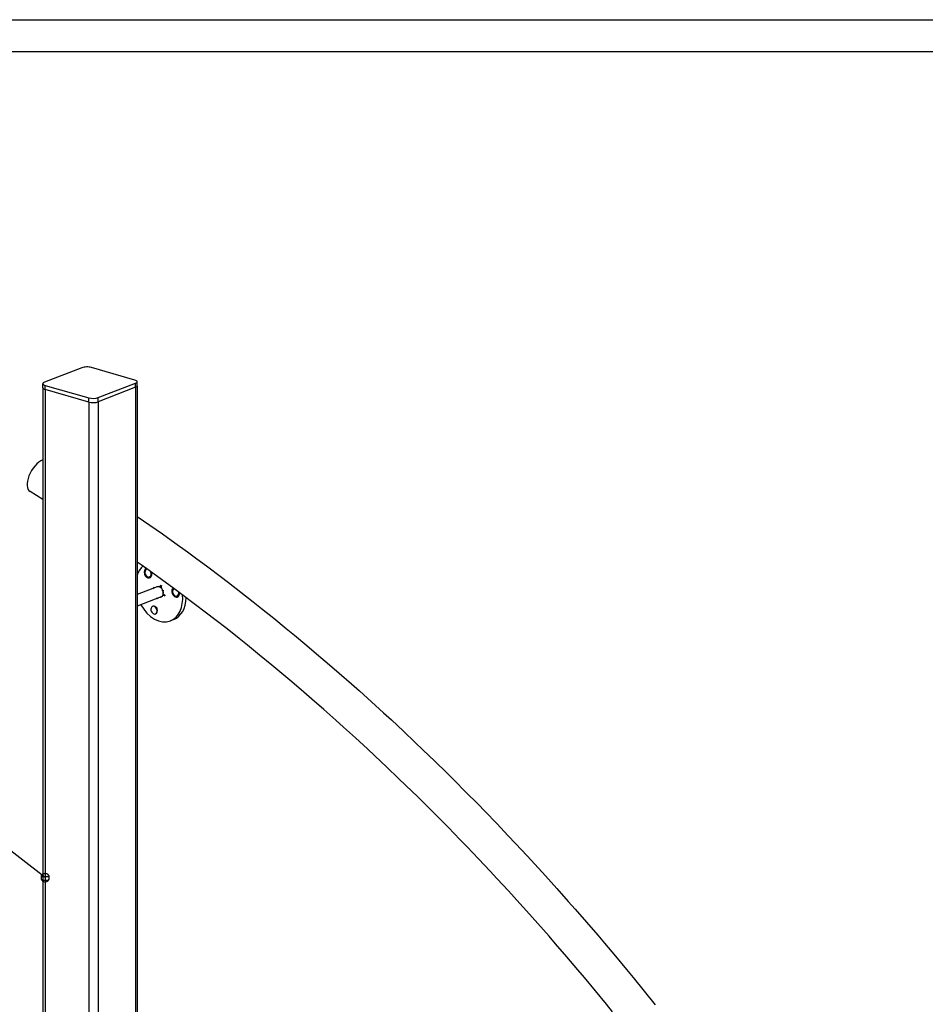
# Model space of a CAD drawing. Header units: millimetres. Extents: x 10376 to 10796, y 14811 to 15108.
# Tile 11 of 14: x 10439 to 10495, y 15041 to 15103. Entities that reach past the tile are written whole.
import ezdxf
from ezdxf.enums import TextEntityAlignment as Align

# ---------------------------------------------------------------- set-up
doc = ezdxf.new("R2010")
doc.units = ezdxf.units.MM
doc.linetypes.add('STRICHPUNKT2', pattern=[18.5, 10, -4, 0.5, -4])
doc.layers.get('0').update_dxf_attribs({"linetype": 'CONTINUOUS'})
doc.layers.add('DIM49', color=4, linetype='CONTINUOUS')
doc.layers.add('TXT_ALL', color=7, linetype='CONTINUOUS')
doc.layers.add('LE_ALL', color=7, linetype='CONTINUOUS', lineweight=50)
doc.styles.add('ARIAL', font='arial.ttf')

# ---------------------------------------------------------------- blocks, each defined once
blk = doc.blocks.new('DINA3_00002', base_point=(10789.35710614, 14817.7532024))
blk.add_line((10383.35710614, 15100.7532024), (10789.35710614, 15100.7532024))
blk.add_lwpolyline([(10381.35710614, 14815.7532024), (10381.35710614, 15102.7532024), (10791.35710614, 15102.7532024)])
blk = doc.blocks.new('_ZBL0001_00001')
blk.add_blockref('DINA3_00002', (10789.35710614, 14817.7532024))
blk = doc.blocks.new('SHAPE_00463', base_point=(10440.1415279, 15048.88956518))
at = {"layer": 'DIM49', "color": 3}
for p, q in [((10422.98412097, 15059.01598824), (10427.67189065, 15059.01598824)), ((10440.1415279, 15048.88956518), (10429.67189065, 15057.01598824)), ((10427.67189065, 15055.01598824), (10422.98412097, 15055.01598824)), ((10440.25037404, 15049.12832592), (10440.03324522, 15049.12832592)), ((10440.40123626, 15048.92832592), (10439.88147657, 15048.92832592)), ((10439.93383565, 15048.72832592), (10440.34965019, 15048.72832592))]:
    blk.add_line(p, q, dxfattribs=at)
blk.add_lwpolyline([(10440.38422659, 15048.78745312), (10440.40238538, 15048.85374754), (10440.40276717, 15048.92248288), (10440.38534593, 15048.98897494), (10440.35130889, 15049.04869238), (10440.30297563, 15049.09756557), (10440.24363997, 15049.13226387), (10440.17734554, 15049.15042266), (10440.1086102, 15049.15080444), (10440.04211815, 15049.1333832), (10439.98240071, 15049.09934617), (10439.93352752, 15049.05101291), (10439.89882922, 15048.99167725), (10439.88067043, 15048.92538282), (10439.88028864, 15048.85664748), (10439.89770988, 15048.79015543), (10439.93174692, 15048.73043799), (10439.98008018, 15048.6815648), (10440.03941584, 15048.64686649), (10440.10571027, 15048.6287077), (10440.17444561, 15048.62832592), (10440.24093766, 15048.64574716), (10440.3006551, 15048.67978419), (10440.34952829, 15048.72811746)], close=True, dxfattribs=at)
for centre, start_param, end_param in [((10422.98412097, 15057.01598824), 1.57079633, 4.71238898), ((10427.67189065, 15057.01598824), 4.71238898, 7.853981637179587)]:
    blk.add_ellipse(centre, major_axis=(2, 0), ratio=1, start_param=start_param, end_param=end_param, dxfattribs=at)
at = {"layer": 'TXT_ALL', "style": 'ARIAL'}
blk.add_text('9', height=3.5, dxfattribs=at).set_placement((10423.98412097, 15057.01598824), align=Align.MIDDLE_LEFT)
blk = doc.blocks.new('Koker Profiel 80x80x5 EN 10210-2_00102', base_point=(10443.46663817, 15078.75976995))
for p, q in [((10439.99659543, 15079.6353579), (10439.99659543, 15027.33310031)), ((10440.1415279, 15079.53006907), (10440.14152791, 15027.29153939)), ((10445.82166784, 15079.67227314), (10445.82166784, 15034.15740303)), ((10445.92246801, 15079.76285121), (10445.92246802, 15034.03505945)), ((10442.87903749, 15078.74505918), (10442.8790375, 14965.98576845)), ((10443.46663817, 15078.75976995), (10443.46663818, 14966.00047922))]:
    blk.add_line(p, q)
for points in [[(10442.87903749, 15078.74505918), (10440.1415279, 15079.53006907)], [(10445.82166784, 15079.67227314), (10443.46663817, 15078.75976995)]]:
    blk.add_lwpolyline(points)
for centre, start_param, end_param in [((10440.41326209, 15079.6353579), 3.14159265, 4.00195601), ((10445.50580135, 15079.76285121), 5.57275233, 6.283185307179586), ((10443.15077168, 15078.85034801), 4.00195601, 5.57275233)]:
    blk.add_ellipse(centre, major_axis=(0.41666667, 0), ratio=0.33333333, start_param=start_param, end_param=end_param)
blk.add_blockref('SHAPE_00463', (10440.1415279, 15048.88956518))
blk = doc.blocks.new('Koker Profiel 80x80x5 EN 10210-2_00101')
blk.add_blockref('Koker Profiel 80x80x5 EN 10210-2_00102', (10443.46663817, 15078.75976995))
blk = doc.blocks.new('Plaatwerk D_ 5_00106', base_point=(10445.82166784, 15079.93416454))
for p, q in [((10442.45242528, 15080.90033056), (10440.09739561, 15079.98782736)), ((10445.77753555, 15080.13003143), (10443.04002596, 15080.91504132)), ((10439.99659544, 15079.6353579), (10439.99659544, 15079.8972493)), ((10443.46663818, 15079.02166134), (10445.82166784, 15079.93416454)), ((10445.82166784, 15079.67227314), (10445.82166784, 15079.93416454)), ((10445.92246802, 15079.7628512), (10445.92246802, 15080.0247426)), ((10440.14152791, 15079.79196047), (10442.8790375, 15079.00695058)), ((10440.14152791, 15079.53006907), (10440.14152791, 15079.79196047)), ((10442.8790375, 15078.74505918), (10440.14152791, 15079.53006907)), ((10445.82166784, 15079.67227314), (10443.46663818, 15078.75976994)), ((10442.8790375, 15078.74505918), (10442.8790375, 15079.00695058)), ((10443.46663818, 15078.75976994), (10443.46663818, 15079.02166134))]:
    blk.add_line(p, q)
for centre, start_param, end_param in [((10442.76829177, 15080.80975249), 0.86036335, 2.43115968), ((10440.4132621, 15079.8972493), 2.43115968, 3.14159265), ((10440.4132621, 15079.8972493), 3.14159265, 4.00195601), ((10445.50580135, 15080.0247426), 0, 0.86036335), ((10445.50580135, 15080.0247426), 5.57275233, 6.283185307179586), ((10440.4132621, 15079.6353579), 3.14159265, 4.00195601), ((10445.50580135, 15079.7628512), 5.57275233, 6.283185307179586), ((10443.15077169, 15079.11223941), 4.00195601, 5.57275233), ((10443.15077169, 15078.85034801), 4.00195601, 5.57275233)]:
    blk.add_ellipse(centre, major_axis=(0.41666667, 0), ratio=0.33333333, start_param=start_param, end_param=end_param)
blk = doc.blocks.new('Plaatwerk D_ 5_00105')
blk.add_blockref('Plaatwerk D_ 5_00106', (10445.82166784, 15079.93416454))
blk = doc.blocks.new('Trapboom_00098')
for name in ['Plaatwerk D_ 5_00105', 'Koker Profiel 80x80x5 EN 10210-2_00101']:
    blk.add_blockref(name, (0, 0))
blk = doc.blocks.new('Constructie buis 42.4x2.6_00144', base_point=(10550.86422924, 14955.91550592))
blk.add_line((10439.99659543, 15072.6256907), (10439.19009687, 15073.12376985))
for points in [[(10445.92246801, 15071.56382035), (10446.70948081, 15071.02001722), (10447.49836775, 15070.46635757), (10448.28315716, 15069.90700072), (10449.06674837, 15069.3398969), (10449.57007638, 15068.97105959), (10450.35156675, 15068.39125317), (10451.1316991, 15067.80373319), (10451.64583829, 15067.41173197), (10452.42357984, 15066.81144041), (10453.1997998, 15066.20347578), (10453.72397495, 15065.78787964), (10454.49750327, 15065.16709126), (10455.26934289, 15064.53867774), (10455.79040269, 15064.10932488), (10456.55926865, 15063.46817467), (10457.32627647, 15062.81945461), (10457.83751547, 15062.38195114), (10458.60128064, 15061.72065691), (10459.3630167, 15061.05185544), (10459.8643927, 15060.60654876), (10460.6226172, 15059.92534524), (10461.37864034, 15059.23670452), (10461.87012365, 15058.78392911), (10462.62236673, 15058.08306802), (10463.37223515, 15057.37484722), (10463.85380776, 15056.91492426), (10464.59962837, 15056.19467419), (10465.3429003, 15055.46714941), (10465.81455493, 15055.00038652), (10466.55351236, 15054.26103292), (10467.28974662, 15053.51449713), (10467.75148589, 15053.04118813), (10468.48314036, 15052.28303314), (10469.21189693, 15051.51779601), (10469.66373252, 15051.03822079), (10470.38764572, 15050.26158314), (10471.10848638, 15049.47797091), (10471.55043813, 15048.99239533), (10472.26617384, 15048.19761014), (10472.97866276, 15047.3959654), (10473.41075781, 15046.90464125), (10474.1178825, 15046.09205985), (10474.82158674, 15045.27274134), (10475.24385874, 15044.77590637), (10475.9419421, 15043.94589603), (10476.63643228, 15043.10927838), (10477.04892051, 15042.60715638), (10477.73753603, 15041.76010007), (10478.42238685, 15040.90657351)], [(10475.76018021, 15040.45914161), (10475.36395226, 15040.94650089), (10474.6766087, 15041.78317369), (10473.98562738, 15042.61325218), (10473.58016244, 15043.09527384), (10472.88355705, 15043.91479464), (10472.18348848, 15044.72758659), (10471.76875136, 15045.20407146), (10471.06331687, 15046.00605945), (10470.35459488, 15046.80119146), (10469.9305546, 15047.27192762), (10469.21672755, 15048.05601795), (10468.49978951, 15048.83313266), (10468.06641998, 15049.29789529), (10467.34464013, 15050.06373935), (10466.61992634, 15050.82249571), (10466.17720709, 15051.28104708), (10465.44791687, 15052.02831271), (10464.71586999, 15052.76838617), (10464.26378692, 15053.22047556), (10463.52743079, 15053.94884728), (10462.78849526, 15054.66992998), (10462.32704137, 15055.11529372), (10461.58406527, 15055.82447287), (10460.83868672, 15056.52627381), (10460.36786285, 15056.96463539), (10459.61871359, 15057.65434027), (10458.86733823, 15058.3365854), (10458.38715381, 15058.76765557), (10457.63227846, 15059.43762156), (10456.8753525, 15060.10005387), (10456.38582628, 15060.52353082), (10455.62567157, 15061.17351044), (10454.8636406, 15061.81589002), (10454.36480142, 15062.23145963), (10453.59981315, 15062.86122257), (10452.83312155, 15063.48332663), (10452.32500909, 15063.89066276), (10451.55563148, 15064.49999589), (10450.78472183, 15065.10161872), (10450.27224719, 15065.49665599), (10449.49893107, 15066.08541204), (10448.72425186, 15066.66641382), (10448.22204989, 15067.03839562), (10447.44526317, 15067.60659075), (10446.66727858, 15068.1669951), (10446.17671831, 15068.51593288), (10445.92246801, 15068.69544235)]]:
    blk.add_lwpolyline(points)
blk.add_ellipse((10439.80505688, 15074.12825214), major_axis=(-0.6149600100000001, -1.0044823), ratio=0.51044689, start_param=3.77582808, end_param=6.283185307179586)
blk = doc.blocks.new('Constructie buis 42.4x2.6_00143')
blk.add_blockref('Constructie buis 42.4x2.6_00144', (10550.86422924, 14955.91550592))
blk = doc.blocks.new('Leuningdrager inkoop_00148', base_point=(10447.41928371, 15066.51937062))
for p, q in [((10447.17841925, 15067.14100456), (10445.92246801, 15066.65436121)), ((10447.41928371, 15066.51937062), (10445.92246801, 15065.93939953)), ((10448.21876019, 15065.10131966), (10448.00137283, 15065.0170886))]:
    blk.add_line(p, q)
for centre, major_axis, start_param, end_param in [((10447.29885148, 15066.83018759), (0.70252135, -1.81309899), 3.41053308, 3.8495572), ((10446.59612216, 15068.00681925), (0.11511314, -0.29708922), 3.15866457, 7.564358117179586), ((10446.70427237, 15068.04872421), (0.05519810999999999, -0.14245778), 0.54382282, 1.38831797), ((10446.59612216, 15068.00681925), (0.11511314, -0.29708922), 1.28117281, 1.46843039), ((10447.29885148, 15066.83018759), (0.12545024, -0.32376768), 3.14159265, 3.42538676), ((10447.29885148, 15066.83018759), (0.12545024, -0.32376768), 0, 3.14159265), ((10447.29885148, 15066.83018759), (0.12043223, -0.31081697), 0, 3.14159265), ((10447.51623884, 15066.91441865), (0.12545024, -0.32376768), 3.63055791, 3.67845269), ((10448.32922937, 15066.80403859), (0.11511314, -0.29708922), 3.36044315, 5.46996302), ((10447.29885148, 15066.83018759), (0.12545024, -0.32376768), 5.9993912, 6.283185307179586), ((10447.51623884, 15066.91441865), (0.12545024, -0.32376768), 5.74632527, 5.79422005), ((10447.29885148, 15066.83018759), (0.70252135, -1.81309899), 0, 1.19867945), ((10447.51623884, 15066.91441865), (0.70252135, -1.81309899), 0, 1.06104562), ((10448.32922937, 15066.80403859), (0.11511314, -0.29708922), 5.46996302, 7.514564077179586), ((10448.43737958, 15066.84594355), (0.05519810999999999, -0.14245778), 0.54382282, 0.94342122), ((10447.29885148, 15066.83018759), (0.70252135, -1.81309899), 4.8846685, 6.283185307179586), ((10446.97120292, 15065.67970492), (0.11511314, -0.29708922), 0, 6.28318531), ((10447.07935313, 15065.72160987), (0.05519810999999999, -0.14245778), 0.54382282, 2.59776983)]:
    blk.add_ellipse(centre, major_axis=major_axis, ratio=0.71472428, start_param=start_param, end_param=end_param)
blk = doc.blocks.new('_00150', base_point=(10447.52099992, 15066.91626343))
at = {"layer": 'LE_ALL', "color": 1, "linetype": 'STRICHPUNKT2'}
for p, q in [((10446.96830135, 15067.05959019), (10446.92862581, 15067.08712511)), ((10447.37748714, 15067.10630343), (10447.42008145, 15067.25586617)), ((10447.51853677, 15066.92248746), (10447.52289273, 15066.9377827)), ((10447.52099992, 15066.91626343), (10447.5302561, 15066.91984992)), ((10447.52364116, 15066.90928142), (10447.53758976, 15066.89960105)), ((10447.18441592, 15066.42836641), (10447.17762151, 15066.404509)), ((10447.53899786, 15066.66352541), (10447.66907715, 15066.57325006))]:
    blk.add_line(p, q, dxfattribs=at)
blk = doc.blocks.new('_00149')
blk.add_blockref('_00150', (10447.52099992, 15066.91626343))
blk = doc.blocks.new('Leuningdrager inkoop_00147')
for name, p in [('Leuningdrager inkoop_00148', (10447.41928371, 15066.51937062)), ('_00149', (0, 0))]:
    blk.add_blockref(name, p)
blk = doc.blocks.new('Muurleuning_00142')
for name in ['Constructie buis 42.4x2.6_00143', 'Leuningdrager inkoop_00147']:
    blk.add_blockref(name, (0, 0))
blk = doc.blocks.new('Houtdraadbout platverz.kop (DIN 7997)-5x40_00366', base_point=(10448.42156074, 15066.56574558))
blk.add_line((10448.43605323, 15066.57136099), (10448.42156074, 15066.56574558))
for centre, start_param, end_param in [((10448.32922937, 15066.80403859), 3.21684118, 6.28318531), ((10448.32922937, 15066.80403859), 0, 1.37498072), ((10448.34372186, 15066.809654), 0, 1.29701858)]:
    blk.add_ellipse(centre, major_axis=(0.09233138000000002, -0.23829301), ratio=0.71472428, start_param=start_param, end_param=end_param)
blk = doc.blocks.new('Houtdraadbout platverz.kop (DIN 7997)-5x40_00365')
blk.add_blockref('Houtdraadbout platverz.kop (DIN 7997)-5x40_00366', (10448.42156074, 15066.56574558))
blk = doc.blocks.new('Montage_00364')
blk.add_blockref('Houtdraadbout platverz.kop (DIN 7997)-5x40_00365', (0, 0))
blk = doc.blocks.new('Houtdraadbout platverz.kop (DIN 7997)-5x40_00369', base_point=(10446.54553974, 15068.25390689))
for p, q in [((10446.51828327, 15068.25072767), (10446.50379078, 15068.24511226)), ((10446.70294603, 15067.77414165), (10446.68845354, 15067.76852624))]:
    blk.add_line(p, q)
for centre, start_param, end_param in [((10446.59612216, 15068.00681925), 3.14159265, 6.283185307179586), ((10446.59612216, 15068.00681925), 2.90897255, 3.14159265), ((10446.61061465, 15068.01243466), 3.01298782, 3.14159265), ((10446.59612216, 15068.00681925), 0, 1.71812242), ((10446.61061465, 15068.01243466), 0, 1.61389135)]:
    blk.add_ellipse(centre, major_axis=(0.09233138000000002, -0.23829301), ratio=0.71472428, start_param=start_param, end_param=end_param)
blk = doc.blocks.new('Houtdraadbout platverz.kop (DIN 7997)-5x40_00368')
blk.add_blockref('Houtdraadbout platverz.kop (DIN 7997)-5x40_00369', (10446.54553974, 15068.25390689))
blk = doc.blocks.new('Montage_00367')
blk.add_blockref('Houtdraadbout platverz.kop (DIN 7997)-5x40_00368', (0, 0))
blk = doc.blocks.new('Houtdraadbout platverz.kop (DIN 7997)-5x40_00372', base_point=(10447.06353429, 15065.44141191))
for p, q in [((10446.89336403, 15065.92361333), (10446.87887154, 15065.91799793)), ((10447.07802678, 15065.44702731), (10447.06353429, 15065.44141191))]:
    blk.add_line(p, q)
for centre, start_param, end_param in [((10446.97120292, 15065.67970492), 3.14159265, 6.28318531), ((10446.97120292, 15065.67970492), 0, 3.14159265), ((10446.98569541, 15065.68532032), 0, 3.14159265)]:
    blk.add_ellipse(centre, major_axis=(0.09233138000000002, -0.23829301), ratio=0.71472428, start_param=start_param, end_param=end_param)
blk = doc.blocks.new('Houtdraadbout platverz.kop (DIN 7997)-5x40_00371')
blk.add_blockref('Houtdraadbout platverz.kop (DIN 7997)-5x40_00372', (10447.06353429, 15065.44141191))
blk = doc.blocks.new('Montage_00370')
blk.add_blockref('Houtdraadbout platverz.kop (DIN 7997)-5x40_00371', (0, 0))
blk = doc.blocks.new('Montage_00363')
for name in ['Montage_00367', 'Montage_00364', 'Montage_00370']:
    blk.add_blockref(name, (0, 0))
blk = doc.blocks.new('MONTAGE_00229')
blk.add_blockref('Montage_00363', (0, 0))
blk = doc.blocks.new('BNR 15_00031')
for name in ['Trapboom_00098', 'MONTAGE_00229', 'Muurleuning_00142']:
    blk.add_blockref(name, (0, 0))
blk = doc.blocks.new('Breda_00030')
blk.add_blockref('BNR 15_00031', (0, 0))
blk = doc.blocks.new('_A3D0002_00029')
blk.add_blockref('Breda_00030', (0, 0))
blk = doc.blocks.new('_ANS0002_00028')
blk.add_blockref('_A3D0002_00029', (0, 0))

msp = doc.modelspace()

# ---------------------------------------------------------------- block references
for name in ['_ZBL0001_00001', '_ANS0002_00028']:
    msp.add_blockref(name, (0, 0))

doc.saveas('drawing.dxf')
